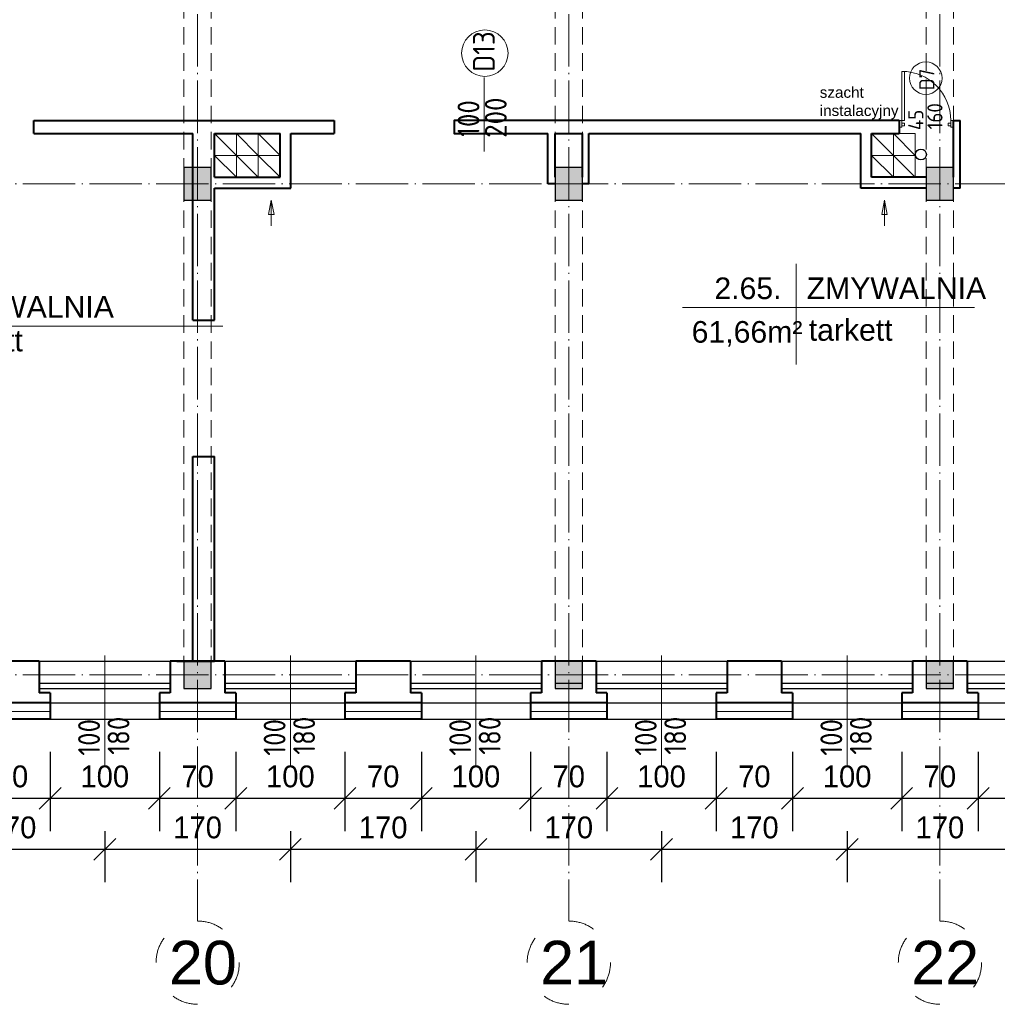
# Model space of a CAD drawing. Header units: millimetres. Extents: x -32003 to -19505, y 17931 to 29358.
# Tile 73 of 92: x -25637 to -24741, y 26562 to 27464. Entities that reach past the tile are written whole.
import ezdxf

# ---------------------------------------------------------------- set-up
doc = ezdxf.new("R2010")
doc.units = ezdxf.units.MM
doc.header["$PDMODE"] = 3
for name, pattern in [('ACAD_ISO03W100', [30, 12, -18]), ('ACAD_ISO04W100', [30.5, 24, -3, 0.5, -3]), ('KRESKOWA_X2', [12, 8, -4])]:
    doc.linetypes.add(name, pattern=pattern)
for name, color, linetype, lineweight in [('_wymiary', 1, 'Continuous', 9), ('drzwi', 140, 'Continuous', 13), ('KOMINY', 43, 'Continuous', 15), ('NR', 7, 'Continuous', 13), ('opisy drzwi', 40, 'Continuous', 13), ('opisy pom', 3, 'Continuous', 18), ('przerywana', 7, 'KRESKOWA_X2', 5), ('sciany', 4, 'Continuous', 40), ('symetria', 7, 'ACAD_ISO03W100', 5), ('SZRAF', 51, 'Continuous', 9), ('słupy', 2, 'Continuous', 30), ('ściana', 4, 'Continuous', 40)]:
    doc.layers.add(name, color=color, linetype=linetype, lineweight=lineweight)
doc.layers.add('kanalizacja', color=210, linetype='Continuous')
doc.styles.add('ISO', font='isocp.shx')
doc.styles.add('ROMANS', font='ROMANS')
doc.styles.add('style1', font='ARIAL.TTF')
doc.styles.add('SYSTEM', font='TXT')
doc.linetypes.add('BATTING', pattern='A,0.0001,-0.1,[134,ltypeshp.shx,S=0.1,R=0,X=-0.1,Y=0],-0.2,[134,ltypeshp.shx,S=0.1,R=180,X=0.1,Y=0],-0.1', length=0.4001)
doc.dimstyles.new('Jacek2', dxfattribs={"dimscale": 2, "dimtxt": 10, "dimasz": 10, "dimexe": 15, "dimexo": 15, "dimgap": 5, "dimtad": 1, "dimdec": 0, "dimrnd": 0.5, "dimzin": 0, "dimdsep": 46, "dimtxsty": 'Standard', "dimblk": 'OBLIQUE', "dimcen": 0, "dimdle": 5, "dimadec": 1, "dimazin": 0, "dimtfac": 1, "dimtdec": 0, "dimtofl": 0, "dimtmove": 0, "dimatfit": 3, "dimfxl": 0, "dimtolj": 1, "dimtzin": 0, "dimarcsym": 0})

# ---------------------------------------------------------------- blocks, each defined once
blk = doc.blocks.new('_OBLIQUE')
at = {"color": 0, "linetype": 'ByBlock'}
blk.add_line((-0.5, -0.5), (0.5, 0.5), dxfattribs=at)
blk = doc.blocks.new('*D373')
at = {"layer": '_wymiary', "color": 0, "lineweight": -2}
for p, q in [((-24758.67, 26793.45), (-24758.67, 26720.86)), ((-24658.67, 26793.45), (-24658.67, 26720.86)), ((-24648.67, 26750.86), (-24768.67, 26750.86))]:
    blk.add_line(p, q, dxfattribs=at)
at = {"layer": 'Defpoints', "color": 0}
for p in [(-24758.67, 26823.45), (-24658.67, 26823.45), (-24758.67, 26750.86)]:
    blk.add_point(p, dxfattribs=at)
at = {"layer": '_wymiary', "color": 0, "lineweight": -2, "xscale": 20, "yscale": 20, "zscale": 20, "rotation": 180}
blk.add_blockref('_OBLIQUE', (-24758.67, 26750.86), dxfattribs=at)
at = {"layer": '_wymiary', "color": 0, "lineweight": -2, "xscale": 20, "yscale": 20, "zscale": 20}
blk.add_blockref('_OBLIQUE', (-24658.67, 26750.86), dxfattribs=at)
at = {"layer": '_wymiary', "color": 0, "insert": (-24708.67, 26770.86), "char_height": 20, "attachment_point": 5}
blk.add_mtext('\\A1;100', dxfattribs=at)
blk = doc.blocks.new('*D374')
at = {"layer": '_wymiary', "color": 0, "lineweight": -2}
for p, q in [((-24828.67, 26793.45), (-24828.67, 26720.86)), ((-24758.67, 26793.45), (-24758.67, 26720.86)), ((-24748.67, 26750.86), (-24838.67, 26750.86))]:
    blk.add_line(p, q, dxfattribs=at)
at = {"layer": 'Defpoints', "color": 0}
for p in [(-24828.67, 26823.45), (-24758.67, 26823.45), (-24828.67, 26750.86)]:
    blk.add_point(p, dxfattribs=at)
at = {"layer": '_wymiary', "color": 0, "lineweight": -2, "xscale": 20, "yscale": 20, "zscale": 20, "rotation": 180}
blk.add_blockref('_OBLIQUE', (-24828.67, 26750.86), dxfattribs=at)
at = {"layer": '_wymiary', "color": 0, "lineweight": -2, "xscale": 20, "yscale": 20, "zscale": 20}
blk.add_blockref('_OBLIQUE', (-24758.67, 26750.86), dxfattribs=at)
at = {"layer": '_wymiary', "color": 0, "insert": (-24793.67, 26770.86), "char_height": 20, "attachment_point": 5}
blk.add_mtext('\\A1;70', dxfattribs=at)
blk = doc.blocks.new('*D375')
at = {"layer": '_wymiary', "color": 0, "lineweight": -2}
for p, q in [((-24928.67, 26793.45), (-24928.67, 26720.86)), ((-24828.67, 26793.45), (-24828.67, 26720.86)), ((-24818.67, 26750.86), (-24938.67, 26750.86))]:
    blk.add_line(p, q, dxfattribs=at)
at = {"layer": 'Defpoints', "color": 0}
for p in [(-24928.67, 26823.45), (-24828.67, 26823.45), (-24928.67, 26750.86)]:
    blk.add_point(p, dxfattribs=at)
at = {"layer": '_wymiary', "color": 0, "lineweight": -2, "xscale": 20, "yscale": 20, "zscale": 20, "rotation": 180}
blk.add_blockref('_OBLIQUE', (-24928.67, 26750.86), dxfattribs=at)
at = {"layer": '_wymiary', "color": 0, "lineweight": -2, "xscale": 20, "yscale": 20, "zscale": 20}
blk.add_blockref('_OBLIQUE', (-24828.67, 26750.86), dxfattribs=at)
at = {"layer": '_wymiary', "color": 0, "insert": (-24878.67, 26770.86), "char_height": 20, "attachment_point": 5}
blk.add_mtext('\\A1;100', dxfattribs=at)
blk = doc.blocks.new('*D376')
at = {"layer": '_wymiary', "color": 0, "lineweight": -2}
for p, q in [((-24998.67, 26793.45), (-24998.67, 26720.86)), ((-24928.67, 26793.45), (-24928.67, 26720.86)), ((-24918.67, 26750.86), (-25008.67, 26750.86))]:
    blk.add_line(p, q, dxfattribs=at)
at = {"layer": 'Defpoints', "color": 0}
for p in [(-24998.67, 26823.45), (-24928.67, 26823.45), (-24998.67, 26750.86)]:
    blk.add_point(p, dxfattribs=at)
at = {"layer": '_wymiary', "color": 0, "lineweight": -2, "xscale": 20, "yscale": 20, "zscale": 20, "rotation": 180}
blk.add_blockref('_OBLIQUE', (-24998.67, 26750.86), dxfattribs=at)
at = {"layer": '_wymiary', "color": 0, "lineweight": -2, "xscale": 20, "yscale": 20, "zscale": 20}
blk.add_blockref('_OBLIQUE', (-24928.67, 26750.86), dxfattribs=at)
at = {"layer": '_wymiary', "color": 0, "insert": (-24963.67, 26770.86), "char_height": 20, "attachment_point": 5}
blk.add_mtext('\\A1;70', dxfattribs=at)
blk = doc.blocks.new('*D377')
at = {"layer": '_wymiary', "color": 0, "lineweight": -2}
for p, q in [((-25098.67, 26793.45), (-25098.67, 26720.86)), ((-24998.67, 26793.45), (-24998.67, 26720.86)), ((-24988.67, 26750.86), (-25108.67, 26750.86))]:
    blk.add_line(p, q, dxfattribs=at)
at = {"layer": 'Defpoints', "color": 0}
for p in [(-25098.67, 26823.45), (-24998.67, 26823.45), (-25098.67, 26750.86)]:
    blk.add_point(p, dxfattribs=at)
at = {"layer": '_wymiary', "color": 0, "lineweight": -2, "xscale": 20, "yscale": 20, "zscale": 20, "rotation": 180}
blk.add_blockref('_OBLIQUE', (-25098.67, 26750.86), dxfattribs=at)
at = {"layer": '_wymiary', "color": 0, "lineweight": -2, "xscale": 20, "yscale": 20, "zscale": 20}
blk.add_blockref('_OBLIQUE', (-24998.67, 26750.86), dxfattribs=at)
at = {"layer": '_wymiary', "color": 0, "insert": (-25048.67, 26770.86), "char_height": 20, "attachment_point": 5}
blk.add_mtext('\\A1;100', dxfattribs=at)
blk = doc.blocks.new('*D378')
at = {"layer": '_wymiary', "color": 0, "lineweight": -2}
for p, q in [((-25168.67, 26793.45), (-25168.67, 26720.86)), ((-25098.67, 26793.45), (-25098.67, 26720.86)), ((-25088.67, 26750.86), (-25178.67, 26750.86))]:
    blk.add_line(p, q, dxfattribs=at)
at = {"layer": 'Defpoints', "color": 0}
for p in [(-25168.67, 26823.45), (-25098.67, 26823.45), (-25168.67, 26750.86)]:
    blk.add_point(p, dxfattribs=at)
at = {"layer": '_wymiary', "color": 0, "lineweight": -2, "xscale": 20, "yscale": 20, "zscale": 20, "rotation": 180}
blk.add_blockref('_OBLIQUE', (-25168.67, 26750.86), dxfattribs=at)
at = {"layer": '_wymiary', "color": 0, "lineweight": -2, "xscale": 20, "yscale": 20, "zscale": 20}
blk.add_blockref('_OBLIQUE', (-25098.67, 26750.86), dxfattribs=at)
at = {"layer": '_wymiary', "color": 0, "insert": (-25133.67, 26770.86), "char_height": 20, "attachment_point": 5}
blk.add_mtext('\\A1;70', dxfattribs=at)
blk = doc.blocks.new('*D379')
at = {"layer": '_wymiary', "color": 0, "lineweight": -2}
for p, q in [((-25268.67, 26793.45), (-25268.67, 26720.86)), ((-25168.67, 26793.45), (-25168.67, 26720.86)), ((-25158.67, 26750.86), (-25278.67, 26750.86))]:
    blk.add_line(p, q, dxfattribs=at)
at = {"layer": 'Defpoints', "color": 0}
for p in [(-25268.67, 26823.45), (-25168.67, 26823.45), (-25268.67, 26750.86)]:
    blk.add_point(p, dxfattribs=at)
at = {"layer": '_wymiary', "color": 0, "lineweight": -2, "xscale": 20, "yscale": 20, "zscale": 20, "rotation": 180}
blk.add_blockref('_OBLIQUE', (-25268.67, 26750.86), dxfattribs=at)
at = {"layer": '_wymiary', "color": 0, "lineweight": -2, "xscale": 20, "yscale": 20, "zscale": 20}
blk.add_blockref('_OBLIQUE', (-25168.67, 26750.86), dxfattribs=at)
at = {"layer": '_wymiary', "color": 0, "insert": (-25218.67, 26770.86), "char_height": 20, "attachment_point": 5}
blk.add_mtext('\\A1;100', dxfattribs=at)
blk = doc.blocks.new('*D380')
at = {"layer": '_wymiary', "color": 0, "lineweight": -2}
for p, q in [((-25338.67, 26793.45), (-25338.67, 26720.86)), ((-25268.67, 26793.45), (-25268.67, 26720.86)), ((-25258.67, 26750.86), (-25348.67, 26750.86))]:
    blk.add_line(p, q, dxfattribs=at)
at = {"layer": 'Defpoints', "color": 0}
for p in [(-25338.67, 26823.45), (-25268.67, 26823.45), (-25338.67, 26750.86)]:
    blk.add_point(p, dxfattribs=at)
at = {"layer": '_wymiary', "color": 0, "lineweight": -2, "xscale": 20, "yscale": 20, "zscale": 20, "rotation": 180}
blk.add_blockref('_OBLIQUE', (-25338.67, 26750.86), dxfattribs=at)
at = {"layer": '_wymiary', "color": 0, "lineweight": -2, "xscale": 20, "yscale": 20, "zscale": 20}
blk.add_blockref('_OBLIQUE', (-25268.67, 26750.86), dxfattribs=at)
at = {"layer": '_wymiary', "color": 0, "insert": (-25303.67, 26770.86), "char_height": 20, "attachment_point": 5}
blk.add_mtext('\\A1;70', dxfattribs=at)
blk = doc.blocks.new('*D381')
at = {"layer": '_wymiary', "color": 0, "lineweight": -2}
for p, q in [((-25438.67, 26793.45), (-25438.67, 26720.86)), ((-25338.67, 26793.45), (-25338.67, 26720.86)), ((-25328.67, 26750.86), (-25448.67, 26750.86))]:
    blk.add_line(p, q, dxfattribs=at)
at = {"layer": 'Defpoints', "color": 0}
for p in [(-25438.67, 26823.45), (-25338.67, 26823.45), (-25438.67, 26750.86)]:
    blk.add_point(p, dxfattribs=at)
at = {"layer": '_wymiary', "color": 0, "lineweight": -2, "xscale": 20, "yscale": 20, "zscale": 20, "rotation": 180}
blk.add_blockref('_OBLIQUE', (-25438.67, 26750.86), dxfattribs=at)
at = {"layer": '_wymiary', "color": 0, "lineweight": -2, "xscale": 20, "yscale": 20, "zscale": 20}
blk.add_blockref('_OBLIQUE', (-25338.67, 26750.86), dxfattribs=at)
at = {"layer": '_wymiary', "color": 0, "insert": (-25388.67, 26770.86), "char_height": 20, "attachment_point": 5}
blk.add_mtext('\\A1;100', dxfattribs=at)
blk = doc.blocks.new('*D382')
at = {"layer": '_wymiary', "color": 0, "lineweight": -2}
for p, q in [((-25508.67, 26793.45), (-25508.67, 26720.86)), ((-25438.67, 26793.45), (-25438.67, 26720.86)), ((-25428.67, 26750.86), (-25518.67, 26750.86))]:
    blk.add_line(p, q, dxfattribs=at)
at = {"layer": 'Defpoints', "color": 0}
for p in [(-25508.67, 26823.45), (-25438.67, 26823.45), (-25508.67, 26750.86)]:
    blk.add_point(p, dxfattribs=at)
at = {"layer": '_wymiary', "color": 0, "lineweight": -2, "xscale": 20, "yscale": 20, "zscale": 20, "rotation": 180}
blk.add_blockref('_OBLIQUE', (-25508.67, 26750.86), dxfattribs=at)
at = {"layer": '_wymiary', "color": 0, "lineweight": -2, "xscale": 20, "yscale": 20, "zscale": 20}
blk.add_blockref('_OBLIQUE', (-25438.67, 26750.86), dxfattribs=at)
at = {"layer": '_wymiary', "color": 0, "insert": (-25473.67, 26770.86), "char_height": 20, "attachment_point": 5}
blk.add_mtext('\\A1;70', dxfattribs=at)
blk = doc.blocks.new('*D383')
at = {"layer": '_wymiary', "color": 0, "lineweight": -2}
for p, q in [((-25608.67, 26793.45), (-25608.67, 26720.86)), ((-25508.67, 26793.45), (-25508.67, 26720.86)), ((-25498.67, 26750.86), (-25618.67, 26750.86))]:
    blk.add_line(p, q, dxfattribs=at)
at = {"layer": 'Defpoints', "color": 0}
for p in [(-25608.67, 26823.45), (-25508.67, 26823.45), (-25608.67, 26750.86)]:
    blk.add_point(p, dxfattribs=at)
at = {"layer": '_wymiary', "color": 0, "lineweight": -2, "xscale": 20, "yscale": 20, "zscale": 20, "rotation": 180}
blk.add_blockref('_OBLIQUE', (-25608.67, 26750.86), dxfattribs=at)
at = {"layer": '_wymiary', "color": 0, "lineweight": -2, "xscale": 20, "yscale": 20, "zscale": 20}
blk.add_blockref('_OBLIQUE', (-25508.67, 26750.86), dxfattribs=at)
at = {"layer": '_wymiary', "color": 0, "insert": (-25558.67, 26770.86), "char_height": 20, "attachment_point": 5}
blk.add_mtext('\\A1;100', dxfattribs=at)
blk = doc.blocks.new('*D384')
at = {"layer": '_wymiary', "color": 0, "lineweight": -2}
for p, q in [((-25678.67, 26793.45), (-25678.67, 26720.86)), ((-25608.67, 26793.45), (-25608.67, 26720.86)), ((-25598.67, 26750.86), (-25688.67, 26750.86))]:
    blk.add_line(p, q, dxfattribs=at)
at = {"layer": 'Defpoints', "color": 0}
for p in [(-25678.67, 26823.45), (-25608.67, 26823.45), (-25678.67, 26750.86)]:
    blk.add_point(p, dxfattribs=at)
at = {"layer": '_wymiary', "color": 0, "lineweight": -2, "xscale": 20, "yscale": 20, "zscale": 20, "rotation": 180}
blk.add_blockref('_OBLIQUE', (-25678.67, 26750.86), dxfattribs=at)
at = {"layer": '_wymiary', "color": 0, "lineweight": -2, "xscale": 20, "yscale": 20, "zscale": 20}
blk.add_blockref('_OBLIQUE', (-25608.67, 26750.86), dxfattribs=at)
at = {"layer": '_wymiary', "color": 0, "insert": (-25643.67, 26770.86), "char_height": 20, "attachment_point": 5}
blk.add_mtext('\\A1;70', dxfattribs=at)
blk = doc.blocks.new('*D411')
at = {"layer": '_wymiary', "color": 0, "lineweight": -2}
for p, q in [((-24878.67, 26720.86), (-24878.67, 26674.12)), ((-24708.67, 26720.86), (-24708.67, 26674.12)), ((-24698.67, 26704.12), (-24888.67, 26704.12))]:
    blk.add_line(p, q, dxfattribs=at)
at = {"layer": 'Defpoints', "color": 0}
for p in [(-24878.67, 26750.86), (-24708.67, 26750.86), (-24878.67, 26704.12)]:
    blk.add_point(p, dxfattribs=at)
at = {"layer": '_wymiary', "color": 0, "lineweight": -2, "xscale": 20, "yscale": 20, "zscale": 20, "rotation": 180}
blk.add_blockref('_OBLIQUE', (-24878.67, 26704.12), dxfattribs=at)
at = {"layer": '_wymiary', "color": 0, "lineweight": -2, "xscale": 20, "yscale": 20, "zscale": 20}
blk.add_blockref('_OBLIQUE', (-24708.67, 26704.12), dxfattribs=at)
at = {"layer": '_wymiary', "color": 0, "insert": (-24793.67, 26724.12), "char_height": 20, "attachment_point": 5}
blk.add_mtext('\\A1;170', dxfattribs=at)
blk = doc.blocks.new('*D412')
at = {"layer": '_wymiary', "color": 0, "lineweight": -2}
for p, q in [((-25048.67, 26720.86), (-25048.67, 26674.12)), ((-24878.67, 26720.86), (-24878.67, 26674.12)), ((-24868.67, 26704.12), (-25058.67, 26704.12))]:
    blk.add_line(p, q, dxfattribs=at)
at = {"layer": 'Defpoints', "color": 0}
for p in [(-25048.67, 26750.86), (-24878.67, 26750.86), (-25048.67, 26704.12)]:
    blk.add_point(p, dxfattribs=at)
at = {"layer": '_wymiary', "color": 0, "lineweight": -2, "xscale": 20, "yscale": 20, "zscale": 20, "rotation": 180}
blk.add_blockref('_OBLIQUE', (-25048.67, 26704.12), dxfattribs=at)
at = {"layer": '_wymiary', "color": 0, "lineweight": -2, "xscale": 20, "yscale": 20, "zscale": 20}
blk.add_blockref('_OBLIQUE', (-24878.67, 26704.12), dxfattribs=at)
at = {"layer": '_wymiary', "color": 0, "insert": (-24963.67, 26724.12), "char_height": 20, "attachment_point": 5}
blk.add_mtext('\\A1;170', dxfattribs=at)
blk = doc.blocks.new('*D413')
at = {"layer": '_wymiary', "color": 0, "lineweight": -2}
for p, q in [((-25218.67, 26720.86), (-25218.67, 26674.12)), ((-25048.67, 26720.86), (-25048.67, 26674.12)), ((-25038.67, 26704.12), (-25228.67, 26704.12))]:
    blk.add_line(p, q, dxfattribs=at)
at = {"layer": 'Defpoints', "color": 0}
for p in [(-25218.67, 26750.86), (-25048.67, 26750.86), (-25218.67, 26704.12)]:
    blk.add_point(p, dxfattribs=at)
at = {"layer": '_wymiary', "color": 0, "lineweight": -2, "xscale": 20, "yscale": 20, "zscale": 20, "rotation": 180}
blk.add_blockref('_OBLIQUE', (-25218.67, 26704.12), dxfattribs=at)
at = {"layer": '_wymiary', "color": 0, "lineweight": -2, "xscale": 20, "yscale": 20, "zscale": 20}
blk.add_blockref('_OBLIQUE', (-25048.67, 26704.12), dxfattribs=at)
at = {"layer": '_wymiary', "color": 0, "insert": (-25133.67, 26724.12), "char_height": 20, "attachment_point": 5}
blk.add_mtext('\\A1;170', dxfattribs=at)
blk = doc.blocks.new('*D414')
at = {"layer": '_wymiary', "color": 0, "lineweight": -2}
for p, q in [((-25388.67, 26720.86), (-25388.67, 26674.12)), ((-25218.67, 26720.86), (-25218.67, 26674.12)), ((-25208.67, 26704.12), (-25398.67, 26704.12))]:
    blk.add_line(p, q, dxfattribs=at)
at = {"layer": 'Defpoints', "color": 0}
for p in [(-25388.67, 26750.86), (-25218.67, 26750.86), (-25388.67, 26704.12)]:
    blk.add_point(p, dxfattribs=at)
at = {"layer": '_wymiary', "color": 0, "lineweight": -2, "xscale": 20, "yscale": 20, "zscale": 20, "rotation": 180}
blk.add_blockref('_OBLIQUE', (-25388.67, 26704.12), dxfattribs=at)
at = {"layer": '_wymiary', "color": 0, "lineweight": -2, "xscale": 20, "yscale": 20, "zscale": 20}
blk.add_blockref('_OBLIQUE', (-25218.67, 26704.12), dxfattribs=at)
at = {"layer": '_wymiary', "color": 0, "insert": (-25303.67, 26724.12), "char_height": 20, "attachment_point": 5}
blk.add_mtext('\\A1;170', dxfattribs=at)
blk = doc.blocks.new('*D415')
at = {"layer": '_wymiary', "color": 0, "lineweight": -2}
for p, q in [((-25558.67, 26720.86), (-25558.67, 26674.12)), ((-25388.67, 26720.86), (-25388.67, 26674.12)), ((-25378.67, 26704.12), (-25568.67, 26704.12))]:
    blk.add_line(p, q, dxfattribs=at)
at = {"layer": 'Defpoints', "color": 0}
for p in [(-25558.67, 26750.86), (-25388.67, 26750.86), (-25558.67, 26704.12)]:
    blk.add_point(p, dxfattribs=at)
at = {"layer": '_wymiary', "color": 0, "lineweight": -2, "xscale": 20, "yscale": 20, "zscale": 20, "rotation": 180}
blk.add_blockref('_OBLIQUE', (-25558.67, 26704.12), dxfattribs=at)
at = {"layer": '_wymiary', "color": 0, "lineweight": -2, "xscale": 20, "yscale": 20, "zscale": 20}
blk.add_blockref('_OBLIQUE', (-25388.67, 26704.12), dxfattribs=at)
at = {"layer": '_wymiary', "color": 0, "insert": (-25473.67, 26724.12), "char_height": 20, "attachment_point": 5}
blk.add_mtext('\\A1;170', dxfattribs=at)
blk = doc.blocks.new('*D416')
at = {"layer": '_wymiary', "color": 0, "lineweight": -2}
for p, q in [((-25728.67, 26720.86), (-25728.67, 26674.12)), ((-25558.67, 26720.86), (-25558.67, 26674.12)), ((-25548.67, 26704.12), (-25738.67, 26704.12))]:
    blk.add_line(p, q, dxfattribs=at)
at = {"layer": 'Defpoints', "color": 0}
for p in [(-25728.67, 26750.86), (-25558.67, 26750.86), (-25728.67, 26704.12)]:
    blk.add_point(p, dxfattribs=at)
at = {"layer": '_wymiary', "color": 0, "lineweight": -2, "xscale": 20, "yscale": 20, "zscale": 20, "rotation": 180}
blk.add_blockref('_OBLIQUE', (-25728.67, 26704.12), dxfattribs=at)
at = {"layer": '_wymiary', "color": 0, "lineweight": -2, "xscale": 20, "yscale": 20, "zscale": 20}
blk.add_blockref('_OBLIQUE', (-25558.67, 26704.12), dxfattribs=at)
at = {"layer": '_wymiary', "color": 0, "insert": (-25643.67, 26724.12), "char_height": 20, "attachment_point": 5}
blk.add_mtext('\\A1;170', dxfattribs=at)

msp = doc.modelspace()

# ---------------------------------------------------------------- hatches: boundary and pattern name
at = {"layer": 'SZRAF'}
h = msp.add_hatch(color=256, dxfattribs=at)
h.dxf.hatch_style = 1
h.paths.add_polyline_path([(-25486.17, 27313.95), (-25473.67, 27313.95), (-25473.67, 27328.95), (-25486.17, 27328.95)])
h.paths.add_polyline_path([(-25473.67, 27313.95), (-25486.17, 27313.95), (-25486.17, 27298.95), (-25473.67, 27298.95)])
h.paths.add_polyline_path([(-25473.67, 27313.95), (-25461.17, 27313.95), (-25461.17, 27328.95), (-25473.67, 27328.95)])
h.paths.add_polyline_path([(-25473.67, 27298.95), (-25461.17, 27298.95), (-25461.17, 27313.95), (-25473.67, 27313.95)])
h = msp.add_hatch(color=256, dxfattribs=at)
h.dxf.hatch_style = 1
h.paths.add_polyline_path([(-25146.17, 27313.95), (-25133.67, 27313.95), (-25133.67, 27328.95), (-25146.17, 27328.95)])
h.paths.add_polyline_path([(-25133.67, 27313.95), (-25146.17, 27313.95), (-25146.17, 27298.95), (-25133.67, 27298.95)])
h.paths.add_polyline_path([(-25133.67, 27313.95), (-25121.17, 27313.95), (-25121.17, 27328.95), (-25133.67, 27328.95)])
h.paths.add_polyline_path([(-25133.67, 27298.95), (-25121.17, 27298.95), (-25121.17, 27313.95), (-25133.67, 27313.95)])
h = msp.add_hatch(color=256, dxfattribs=at)
h.dxf.hatch_style = 1
h.paths.add_polyline_path([(-24806.17, 27313.95), (-24793.67, 27313.95), (-24793.67, 27328.95), (-24806.17, 27328.95)])
h.paths.add_polyline_path([(-24793.67, 27313.95), (-24806.17, 27313.95), (-24806.17, 27298.95), (-24793.67, 27298.95)])
h.paths.add_polyline_path([(-24793.67, 27313.95), (-24781.17, 27313.95), (-24781.17, 27328.95), (-24793.67, 27328.95)])
h.paths.add_polyline_path([(-24793.67, 27298.95), (-24781.17, 27298.95), (-24781.17, 27313.95), (-24793.67, 27313.95)])
h = msp.add_hatch(color=256, dxfattribs=at)
h.dxf.hatch_style = 1
h.paths.add_polyline_path([(-25461.17, 26876.45), (-25486.17, 26876.45), (-25486.17, 26863.95), (-25461.17, 26863.95)])
h.paths.add_polyline_path([(-25461.17, 26863.95), (-25486.17, 26863.95), (-25486.17, 26851.45), (-25461.17, 26851.45)])
h = msp.add_hatch(color=256, dxfattribs=at)
h.dxf.hatch_style = 1
h.paths.add_polyline_path([(-25121.17, 26876.45), (-25146.17, 26876.45), (-25146.17, 26863.95), (-25121.17, 26863.95)])
h.paths.add_polyline_path([(-25121.17, 26863.95), (-25146.17, 26863.95), (-25146.17, 26851.45), (-25121.17, 26851.45)])
h = msp.add_hatch(color=256, dxfattribs=at)
h.dxf.hatch_style = 1
h.paths.add_polyline_path([(-24781.17, 26876.45), (-24806.17, 26876.45), (-24806.17, 26863.95), (-24781.17, 26863.95)])
h.paths.add_polyline_path([(-24781.17, 26863.95), (-24806.17, 26863.95), (-24806.17, 26851.45), (-24781.17, 26851.45)])

# ---------------------------------------------------------------- linework, layer by layer
for p, q in [((-25972.17, 26876.45), (-20516.67, 26876.45)), ((-25618.67, 26856.52), (-25498.67, 26856.52)), ((-25448.67, 26856.52), (-25328.67, 26856.52)), ((-25278.67, 26856.52), (-25158.67, 26856.52)), ((-25146.17, 26856.52), (-25121.17, 26856.52)), ((-25108.67, 26856.52), (-24988.67, 26856.52)), ((-24938.67, 26856.52), (-24818.67, 26856.52)), ((-24806.17, 26856.52), (-24781.17, 26856.52)), ((-24768.67, 26856.52), (-24648.67, 26856.52)), ((-25956.51, 26838.45), (-20507.36, 26838.45)), ((-25619.67, 26838.45), (-25497.67, 26838.45)), ((-25449.67, 26838.45), (-25327.67, 26838.45)), ((-25279.67, 26838.45), (-25157.67, 26838.45)), ((-25109.67, 26838.45), (-24987.67, 26838.45)), ((-24939.67, 26838.45), (-24817.67, 26838.45)), ((-24769.67, 26838.45), (-24647.67, 26838.45)), ((-27768.67, 26823.45), (-20538.35, 26823.45))]:
    msp.add_line(p, q)
at = {"ltscale": 2}
for p, q in [((-25618.67, 26851.45), (-25498.67, 26851.45)), ((-25448.67, 26851.45), (-25328.67, 26851.45)), ((-25278.67, 26851.45), (-25158.67, 26851.45)), ((-25146.17, 26851.45), (-25121.17, 26851.45)), ((-25108.67, 26851.45), (-24988.67, 26851.45)), ((-24938.67, 26851.45), (-24818.67, 26851.45)), ((-24806.17, 26851.45), (-24781.17, 26851.45)), ((-24768.67, 26851.45), (-24648.67, 26851.45))]:
    msp.add_line(p, q, dxfattribs=at)
at = {"layer": 'drzwi'}
for points in [[(-24828.62, 27371.95, 0), (-24826.12, 27371.95, 0), (-24826.12, 27416.9, 0), (-24828.62, 27416.9, 0), (-24828.62, 27371.95, 0)], [(-24828.62, 27365.95, 0), (-24831.12, 27365.95, 0), (-24831.12, 27371.95, 0), (-24828.62, 27371.95, 0), (-24828.62, 27365.95, 0)], [(-24828.62, 27366.95, 0), (-24826.12, 27366.95, 0), (-24826.12, 27369.45, 0), (-24828.62, 27369.45, 0), (-24828.62, 27366.95, 0)], [(-24783.67, 27366.95, 0), (-24786.16, 27366.95, 0), (-24786.16, 27369.45, 0), (-24783.67, 27369.45, 0), (-24783.67, 27366.95, 0)], [(-24783.67, 27365.95, 0), (-24781.17, 27365.95, 0), (-24781.17, 27371.95, 0), (-24783.67, 27371.95, 0), (-24783.67, 27365.95, 0)]]:
    msp.add_polyline3d(points, dxfattribs=at)
msp.add_arc((-24828.62, 27371.95), 44.96, 0, 90, dxfattribs=at)
at = {"layer": 'kanalizacja'}
msp.add_circle((-24811.03, 27340.74), 5, dxfattribs=at)
at = {"layer": 'KOMINY'}
for p, q in [((-25458.17, 27359.95), (-25438.17, 27339.95)), ((-25438.17, 27359.95), (-25418.17, 27339.95)), ((-25418.17, 27359.95), (-25398.17, 27339.95)), ((-24856.17, 27359.95), (-24836.17, 27339.95)), ((-24836.17, 27359.95), (-24816.17, 27339.95)), ((-25458.17, 27339.95), (-25438.17, 27319.95)), ((-25438.17, 27339.95), (-25418.17, 27319.95)), ((-25418.17, 27339.95), (-25398.17, 27319.95)), ((-24856.17, 27339.95), (-24836.17, 27319.95)), ((-24836.17, 27339.95), (-24816.17, 27319.95)), ((-25478.17, 26876.45), (-25478.17, 26966.45))]:
    msp.add_line(p, q, dxfattribs=at)
for points in [[(-25438.17, 27339.95), (-25458.17, 27339.95), (-25458.17, 27359.95), (-25438.17, 27359.95)], [(-25418.17, 27339.95), (-25438.17, 27339.95), (-25438.17, 27359.95), (-25418.17, 27359.95)], [(-25398.17, 27339.95), (-25418.17, 27339.95), (-25418.17, 27359.95), (-25398.17, 27359.95)], [(-24836.17, 27339.95), (-24856.17, 27339.95), (-24856.17, 27359.95), (-24836.17, 27359.95)], [(-24816.17, 27339.95), (-24836.17, 27339.95), (-24836.17, 27359.95), (-24816.17, 27359.95)], [(-25438.17, 27319.95), (-25458.17, 27319.95), (-25458.17, 27339.95), (-25438.17, 27339.95)], [(-25418.17, 27319.95), (-25438.17, 27319.95), (-25438.17, 27339.95), (-25418.17, 27339.95)], [(-25398.17, 27319.95), (-25418.17, 27319.95), (-25418.17, 27339.95), (-25398.17, 27339.95)], [(-24836.17, 27319.95), (-24856.17, 27319.95), (-24856.17, 27339.95), (-24836.17, 27339.95)], [(-24816.17, 27319.95), (-24836.17, 27319.95), (-24836.17, 27339.95), (-24816.17, 27339.95)]]:
    msp.add_lwpolyline(points, close=True, dxfattribs=at)
for points in [[(-25406.19, 27275.55), (-25406.19, 27298.82), (-25408.73, 27285.7), (-25403.62, 27285.7), (-25406.19, 27298.82)], [(-24844.39, 27275.55), (-24844.39, 27298.82), (-24846.93, 27285.7), (-24841.82, 27285.7), (-24844.39, 27298.82)]]:
    msp.add_lwpolyline(points, dxfattribs=at)
at = {"layer": 'opisy drzwi'}
for p, q in [((-25211.05, 27411.3), (-25211.05, 27343.43)), ((-24806.2, 27395.7), (-24806.2, 27348.19)), ((-25558.67, 26881.74), (-25558.67, 26779.98)), ((-25388.67, 26881.74), (-25388.67, 26779.98)), ((-25218.67, 26881.74), (-25218.67, 26779.98)), ((-25048.67, 26881.74), (-25048.67, 26779.98)), ((-24878.67, 26881.74), (-24878.67, 26779.98))]:
    msp.add_line(p, q, dxfattribs=at)
for centre, radius in [((-25210.54, 27433.58), 21.26), ((-24806.57, 27410.71), 14.88)]:
    msp.add_circle(centre, radius, dxfattribs=at)
at = {"layer": 'opisy pom'}
for p, q in [((-24925.36, 27240.47), (-24925.36, 27148.47)), ((-25029.41, 27200.65), (-24761.82, 27200.65)), ((-25820.47, 27183.35), (-25450.6, 27183.35))]:
    msp.add_line(p, q, dxfattribs=at)
at = {"layer": 'przerywana', "ltscale": 2}
for p, q in [((-25486.17, 28201.45), (-25486.17, 26876.45)), ((-25486.17, 28201.45), (-25486.17, 26876.45)), ((-25461.17, 28201.45), (-25461.17, 26876.45)), ((-25146.17, 28201.45), (-25146.17, 26876.45)), ((-25121.17, 28201.45), (-25121.17, 26876.45)), ((-24806.17, 28201.45), (-24806.17, 26876.45)), ((-24781.17, 28201.45), (-24781.17, 26876.45))]:
    msp.add_line(p, q, dxfattribs=at)
at = {"layer": 'sciany'}
for p, q in [((-25623.63, 27371.95), (-25348.69, 27371.95)), ((-25623.63, 27359.95), (-25623.63, 27371.95)), ((-25348.69, 27371.95), (-25348.69, 27359.95)), ((-24831.12, 27371.95), (-25146.17, 27372)), ((-24831.12, 27371.95), (-24831.12, 27359.89)), ((-24781.17, 27371.95), (-24775.17, 27371.95)), ((-24781.17, 27319.95), (-24781.17, 27371.95)), ((-24775.17, 27309.95), (-24775.17, 27371.95)), ((-25623.63, 27359.95), (-25478.17, 27359.95)), ((-25478.17, 27189.11), (-25478.17, 27359.95)), ((-25458.17, 27359.95), (-25398.17, 27359.95)), ((-25458.17, 27319.95), (-25458.17, 27359.95)), ((-25398.17, 27319.95), (-25398.17, 27359.95)), ((-25388.17, 27309.95), (-25388.17, 27359.95)), ((-25388.17, 27359.95), (-25348.69, 27359.95)), ((-25152.67, 27313.95), (-25152.67, 27359.95)), ((-25146.17, 27359.95), (-25121.17, 27359.95)), ((-25121.17, 27319.95), (-25121.17, 27359.95)), ((-25115.17, 27313.95), (-25115.17, 27359.95)), ((-25115.17, 27359.95), (-24866.17, 27359.95)), ((-24866.17, 27309.95), (-24866.17, 27359.95)), ((-24856.17, 27319.95), (-24856.17, 27359.95)), ((-24856.17, 27359.95), (-24831.12, 27359.95)), ((-25458.17, 27319.95), (-25398.17, 27319.95)), ((-24806.17, 27319.95), (-24856.17, 27319.95)), ((-25458.17, 27309.95), (-25388.17, 27309.95)), ((-25458.17, 27189.11), (-25458.17, 27309.95)), ((-24806.17, 27309.95), (-24866.17, 27309.95)), ((-24775.17, 27309.95), (-24781.17, 27309.95)), ((-25478.17, 27189.11), (-25458.17, 27189.11)), ((-25478.17, 26876.45), (-25478.17, 27064.11)), ((-25478.17, 27064.11), (-25458.17, 27064.11)), ((-25458.17, 26876.45), (-25458.17, 27064.11))]:
    msp.add_line(p, q, dxfattribs=at)
msp.add_lwpolyline([(-25492.67, 26876.45), (-25458.17, 26876.45)], dxfattribs=at)
at = {"layer": 'symetria', "linetype": 'ACAD_ISO04W100', "ltscale": 2}
for p, q in [((-25473.67, 28201.45), (-25473.67, 26638.5)), ((-25133.67, 28201.45), (-25133.67, 26638.5)), ((-24793.67, 28201.45), (-24793.67, 26638.5)), ((-27768.67, 27313.95), (-19699.1, 27313.95)), ((-27768.67, 26863.95), (-19699.1, 26863.95))]:
    msp.add_line(p, q, dxfattribs=at)
at = {"layer": 'symetria', "ltscale": 2}
for centre in [(-25473.59, 26600.35), (-25133.59, 26600.35), (-24793.59, 26600.35)]:
    msp.add_circle(centre, 38.15, dxfattribs=at)
at = {"layer": 'SZRAF', "linetype": 'BATTING', "ltscale": 14}
for p, q in [((-25608.67, 26830.45), (-25678.67, 26830.45)), ((-25438.67, 26830.45), (-25508.67, 26830.45)), ((-25268.67, 26830.45), (-25338.67, 26830.45)), ((-25098.67, 26830.45), (-25168.67, 26830.45)), ((-24928.67, 26830.45), (-24998.67, 26830.45)), ((-24758.67, 26830.45), (-24828.67, 26830.45))]:
    msp.add_line(p, q, dxfattribs=at)
at = {"layer": 'słupy'}
for points in [[(-25486.17, 27298.95), (-25461.17, 27298.95), (-25461.17, 27328.95), (-25486.17, 27328.95)], [(-25146.17, 27298.95), (-25121.17, 27298.95), (-25121.17, 27328.95), (-25146.17, 27328.95)], [(-24806.17, 27298.95), (-24781.17, 27298.95), (-24781.17, 27328.95), (-24806.17, 27328.95)], [(-25486.17, 26851.45), (-25461.17, 26851.45), (-25461.17, 26876.45), (-25486.17, 26876.45)], [(-25146.17, 26851.45), (-25121.17, 26851.45), (-25121.17, 26876.45), (-25146.17, 26876.45)], [(-24806.17, 26851.45), (-24781.17, 26851.45), (-24781.17, 26876.45), (-24806.17, 26876.45)]]:
    msp.add_lwpolyline(points, close=True, dxfattribs=at)
at = {"layer": 'ściana'}
for p, q in [((-25146.17, 27319.95), (-25146.17, 27359.95)), ((-25146.17, 27313.95), (-25152.67, 27313.95)), ((-25115.17, 27313.95), (-25121.17, 27313.95)), ((-25618.67, 26876.45), (-25668.67, 26876.45)), ((-25618.67, 26876.45), (-25618.67, 26847.45)), ((-25448.67, 26876.45), (-25498.67, 26876.45)), ((-25498.67, 26876.45), (-25498.67, 26847.45)), ((-25448.67, 26876.45), (-25448.67, 26847.45)), ((-25278.67, 26876.45), (-25328.67, 26876.45)), ((-25328.67, 26876.45), (-25328.67, 26847.45)), ((-25278.67, 26876.45), (-25278.67, 26847.45)), ((-25108.67, 26876.45), (-25158.67, 26876.45)), ((-25158.67, 26876.45), (-25158.67, 26847.45)), ((-25108.67, 26876.45), (-25108.67, 26847.45)), ((-24938.67, 26876.45), (-24988.67, 26876.45)), ((-24988.67, 26876.45), (-24988.67, 26847.45)), ((-24938.67, 26876.45), (-24938.67, 26847.45)), ((-24768.67, 26876.45), (-24818.67, 26876.45)), ((-24818.67, 26876.45), (-24818.67, 26847.45)), ((-24768.67, 26876.45), (-24768.67, 26847.45)), ((-25608.67, 26847.45), (-25618.67, 26847.45)), ((-25608.67, 26847.45), (-25608.67, 26823.45)), ((-25508.67, 26847.45), (-25508.67, 26823.45)), ((-25498.67, 26847.45), (-25508.67, 26847.45)), ((-25438.67, 26847.45), (-25448.67, 26847.45)), ((-25438.67, 26847.45), (-25438.67, 26823.45)), ((-25338.67, 26847.45), (-25338.67, 26823.45)), ((-25328.67, 26847.45), (-25338.67, 26847.45)), ((-25268.67, 26847.45), (-25278.67, 26847.45)), ((-25268.67, 26847.45), (-25268.67, 26823.45)), ((-25168.67, 26847.45), (-25168.67, 26823.45)), ((-25158.67, 26847.45), (-25168.67, 26847.45)), ((-25098.67, 26847.45), (-25108.67, 26847.45)), ((-25098.67, 26847.45), (-25098.67, 26823.45)), ((-24998.67, 26847.45), (-24998.67, 26823.45)), ((-24988.67, 26847.45), (-24998.67, 26847.45)), ((-24928.67, 26847.45), (-24938.67, 26847.45)), ((-24928.67, 26847.45), (-24928.67, 26823.45)), ((-24828.67, 26847.45), (-24828.67, 26823.45)), ((-24818.67, 26847.45), (-24828.67, 26847.45)), ((-24758.67, 26847.45), (-24768.67, 26847.45)), ((-24758.67, 26847.45), (-24758.67, 26823.45)), ((-25608.67, 26838.45), (-25678.67, 26838.45)), ((-25438.67, 26838.45), (-25508.67, 26838.45)), ((-25268.67, 26838.45), (-25338.67, 26838.45)), ((-25098.67, 26838.45), (-25168.67, 26838.45)), ((-24928.67, 26838.45), (-24998.67, 26838.45)), ((-24758.67, 26838.45), (-24828.67, 26838.45)), ((-25608.67, 26823.45), (-25678.67, 26823.45)), ((-25438.67, 26823.45), (-25508.67, 26823.45)), ((-25268.67, 26823.45), (-25338.67, 26823.45)), ((-25098.67, 26823.45), (-25168.67, 26823.45)), ((-24928.67, 26823.45), (-24998.67, 26823.45)), ((-24758.67, 26823.45), (-24828.67, 26823.45))]:
    msp.add_line(p, q, dxfattribs=at)
msp.add_lwpolyline([(-25146.17, 27371.95), (-25238.69, 27371.95), (-25238.69, 27359.95), (-25152.67, 27359.95)], dxfattribs=at)

# ---------------------------------------------------------------- texts
at = {"layer": 'NR', "ltscale": 5, "char_height": 40, "width": 65, "attachment_point": 1, "style": 'style1'}
for s, insert in [('20', (-25499.87, 26620.38)), ('21', (-25159.87, 26620.38)), ('22', (-24819.87, 26620.38))]:
    msp.add_mtext(s, dxfattribs=dict(at, insert=insert))
at = {"layer": 'opisy drzwi', "style": 'ISO'}
for s, height, p in [('D13', 20, (-25201.4, 27416.57)), ('D7', 14, (-24798.64, 27399.64)), ('100', 20, (-25215.49, 27356.93)), ('200', 20, (-25190.48, 27356.07)), ('160', 14, (-24791.21, 27363.76)), ('45', 14, (-24808.71, 27363.12)), ('100', 20, (-25563.11, 26789.96)), ('180', 20, (-25536.08, 26790.87)), ('100', 20, (-25393.11, 26789.96)), ('180', 20, (-25366.08, 26790.87)), ('100', 20, (-25223.11, 26789.96)), ('180', 20, (-25196.08, 26790.87)), ('100', 20, (-25053.11, 26789.96)), ('180', 20, (-25026.08, 26790.87)), ('100', 20, (-24883.11, 26789.96)), ('180', 20, (-24856.08, 26790.87))]:
    msp.add_text(s, height=height, rotation=90, dxfattribs=at).set_placement(p)
at = {"layer": 'opisy pom', "attachment_point": 1}
for s, insert, char_height, style in [('{\\fArial|b0|i0|c238|p34;szacht\\Pinstalacyjny}', (-24903.73, 27402.69), 10, 'ROMANS'), ('{\\fArial|b0|i0|c238|p34;        2.65.   ZMYWALNIA}', (-25061.73, 27228.09), 19.8, 'SYSTEM'), ('{\\fArial|b0|i0|c238|p34;        2.66. ZMYWALNIA}', (-25845.42, 27211.13), 19.8, 'SYSTEM'), ('{\\fArial|b0|i0|c238|p34;61,66m²}', (-25021.06, 27188.16), 19.8, 'SYSTEM'), ('{\\fArial|b0|i0|c238|p34;tarkett}', (-24913.81, 27189.93), 19.8, 'SYSTEM'), ('{\\fArial|b0|i0|c238|p34;tarkett}', (-25710.58, 27180.19), 19.8, 'SYSTEM')]:
    msp.add_mtext(s, dxfattribs=dict(at, insert=insert, char_height=char_height, style=style))

# ---------------------------------------------------------------- dimensions: what is measured, and where the dimension line sits
at = {"layer": '_wymiary'}
for base, p1, p2, picture, middle in [((-25678.67, 26750.86), (-25608.67, 26823.45), (-25678.67, 26823.45), '*D384', (-25643.67, 26770.86)), ((-25608.67, 26750.86), (-25508.67, 26823.45), (-25608.67, 26823.45), '*D383', (-25558.67, 26770.86)), ((-25508.67, 26750.86), (-25438.67, 26823.45), (-25508.67, 26823.45), '*D382', (-25473.67, 26770.86)), ((-25438.67, 26750.86), (-25338.67, 26823.45), (-25438.67, 26823.45), '*D381', (-25388.67, 26770.86)), ((-25338.67, 26750.86), (-25268.67, 26823.45), (-25338.67, 26823.45), '*D380', (-25303.67, 26770.86)), ((-25268.67, 26750.86), (-25168.67, 26823.45), (-25268.67, 26823.45), '*D379', (-25218.67, 26770.86)), ((-25168.67, 26750.86), (-25098.67, 26823.45), (-25168.67, 26823.45), '*D378', (-25133.67, 26770.86)), ((-25098.67, 26750.86), (-24998.67, 26823.45), (-25098.67, 26823.45), '*D377', (-25048.67, 26770.86)), ((-24998.67, 26750.86), (-24928.67, 26823.45), (-24998.67, 26823.45), '*D376', (-24963.67, 26770.86)), ((-24928.67, 26750.86), (-24828.67, 26823.45), (-24928.67, 26823.45), '*D375', (-24878.67, 26770.86)), ((-24828.67, 26750.86), (-24758.67, 26823.45), (-24828.67, 26823.45), '*D374', (-24793.67, 26770.86)), ((-24758.67, 26750.86), (-24658.67, 26823.45), (-24758.67, 26823.45), '*D373', (-24708.67, 26770.86)), ((-25728.67, 26704.12), (-25558.67, 26750.86), (-25728.67, 26750.86), '*D416', (-25643.67, 26724.12)), ((-25558.67, 26704.12), (-25388.67, 26750.86), (-25558.67, 26750.86), '*D415', (-25473.67, 26724.12)), ((-25388.67, 26704.12), (-25218.67, 26750.86), (-25388.67, 26750.86), '*D414', (-25303.67, 26724.12)), ((-25218.67, 26704.12), (-25048.67, 26750.86), (-25218.67, 26750.86), '*D413', (-25133.67, 26724.12)), ((-25048.67, 26704.12), (-24878.67, 26750.86), (-25048.67, 26750.86), '*D412', (-24963.67, 26724.12)), ((-24878.67, 26704.12), (-24708.67, 26750.86), (-24878.67, 26750.86), '*D411', (-24793.67, 26724.12))]:
    dim = msp.add_linear_dim(base=base, p1=p1, p2=p2, dimstyle='Jacek2', override={"dimtmove": 1}, dxfattribs=at)
    dim.commit()
    dim.dimension.update_dxf_attribs({"geometry": picture, "text_midpoint": middle})

doc.saveas('drawing.dxf')
